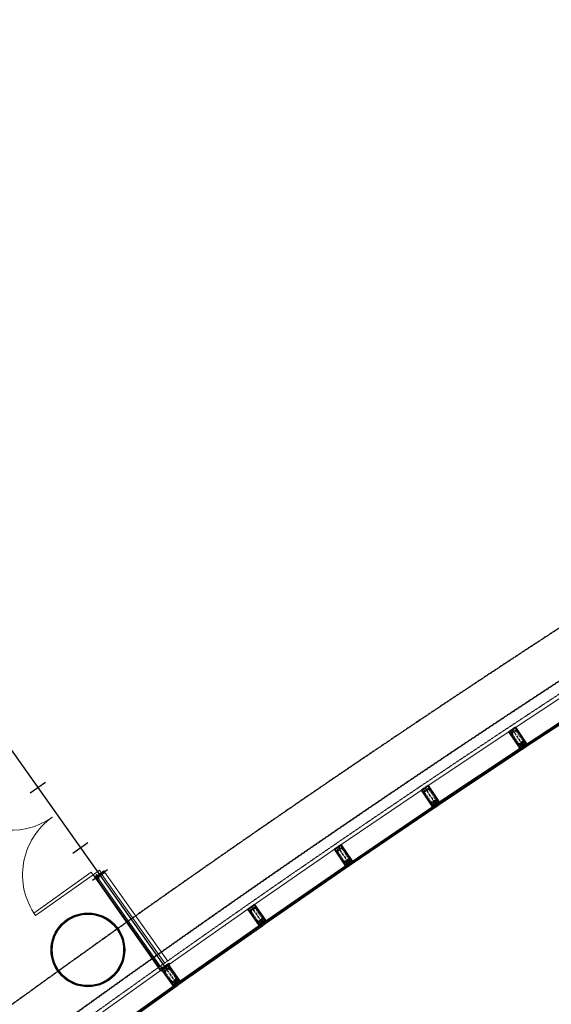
# Model space of a CAD drawing. Header units: millimetres. Extents: x 98667 to 994031, y -2704 to 533009.
# Tile 185 of 256: x 611707 to 618925, y 343816 to 357176. Entities that reach past the tile are written whole.
import ezdxf

# ---------------------------------------------------------------- set-up
doc = ezdxf.new("R2010")
doc.units = ezdxf.units.MM
for name, pattern in [('AP03000E0$0$CENTER', [50.8, 31.75, -6.35, 6.35, -6.35]), ('AP03000E0$0$HIDDEN', [9.525, 6.35, -3.175]), ('AP03000E0$0$HIDDENX2', [19.05, 12.7, -6.35]), ('sp00000g0$0$CENTER', [50.8, 31.75, -6.35, 6.35, -6.35])]:
    doc.linetypes.add(name, pattern=pattern)
doc.layers.get('Defpoints').update_dxf_attribs({"color": 251})
for name, color, linetype in [('A-COL ENCLOUSER INNER', 1, 'Continuous'), ('A-COL ENCLOUSER OUTER', 6, 'Continuous'), ('sp00000g0$0$S-GRID', 1, 'sp00000g0$0$CENTER')]:
    doc.layers.add(name, color=color, linetype=linetype)
for name, color, linetype, lineweight in [('A-FLOR-LEVL', 1, 'Continuous', 15), ('A-GLAZ-PRHT', 1, 'Continuous', 15), ('A-GLAZ-SILL', 1, 'Continuous', 15), ('AP03000E0$0$A-GLAZ-FULL-EXTR', 2, 'Continuous', 20), ('AP03000E0$0$A-GLAZ-MULL-EXTR', 3, 'Continuous', 35), ('AP03000E0$0$A-WALL-FNSH', 1, 'Continuous', 15)]:
    doc.layers.add(name, color=color, linetype=linetype, lineweight=lineweight)
doc.layers.add('AP03000E0$0$A-Slab Edge Guide', color=55, linetype='Continuous', lineweight=15, plot=False)

msp = doc.modelspace()

# ---------------------------------------------------------------- linework, layer by layer
at = {"color": 251, "linetype": 'AP03000E0$0$CENTER'}
for p, q in [((618395, 347546), (618561, 347295)), ((617207, 346753), (617374, 346504)), ((616025, 345951), (616194, 345703)), ((614849, 345139), (615021, 344893)), ((613680, 344318), (613854, 344073))]:
    msp.add_line(p, q, dxfattribs=at)
at = {"layer": 'A-COL ENCLOUSER INNER', "color": 251}
for radius in [494, 485]:
    msp.add_circle((612633, 344555), radius, dxfattribs=at)
at = {"layer": 'A-COL ENCLOUSER OUTER', "color": 251}
msp.add_circle((612633, 344555), 500, dxfattribs=at)
at = {"layer": 'A-FLOR-LEVL', "color": 251}
msp.add_line((613625, 344268), (612703, 345574, 0), dxfattribs=at)
at = {"layer": 'A-GLAZ-PRHT', "color": 251}
for p, q in [((612790, 345635, 0), (612703, 345574, 0)), ((612790, 345635, 0), (612703, 345574, 0)), ((612850, 345626, 0), (612727, 345539, 0)), ((612814, 345601, 0), (612790, 345635, 0)), ((612814, 345601, 0), (612790, 345635, 0)), ((612864, 345606, 0), (612850, 345626, 0)), ((611898, 345055, 0), (612679, 345609, 0)), ((612703, 345574, 0), (611922, 345021, 0)), ((612679, 345609, 0), (612704, 345575, 0)), ((612725, 345538, 0), (612812, 345599, 0)), ((612725, 345538, 0), (612812, 345599, 0)), ((612735, 345545, 0), (612727, 345539, 0)), ((612735, 345545, 0), (612727, 345539, 0)), ((612727, 345539, 0), (612742, 345519, 0)), ((612742, 345519, 0), (612864, 345606, 0)), ((612750, 345525, 0), (612742, 345519, 0)), ((613717, 344402, 0), (612864, 345605, 0)), ((613733, 344375), (613610, 344288)), ((613733, 344375), (613610, 344288)), ((613610, 344288), (613625, 344268)), ((613610, 344288), (613625, 344268)), ((613625, 344268), (613747, 344354)), ((613625, 344268), (613747, 344354)), ((613747, 344354), (613733, 344375)), ((613747, 344354), (613733, 344375))]:
    msp.add_line(p, q, dxfattribs=at)
at = {"layer": 'A-GLAZ-PRHT', "color": 251, "elevation": 0}
for points in [[(612864, 345605), (612850, 345626), (612727, 345539), (612742, 345519), (612742, 345519), (612864, 345605)], [(612727, 345539), (612716, 345556), (612724, 345561), (612735, 345545)], [(612760, 345562), (612748, 345579), (612740, 345573), (612752, 345557)], [(612742, 345519), (612753, 345502), (612761, 345508), (612750, 345525)], [(612770, 345531), (612753, 345520), (613599, 344325), (613616, 344336), (612770, 345531)], [(612774, 345542), (612786, 345526), (612778, 345520), (612766, 345536)], [(612823, 345577), (613676, 344373)]]:
    msp.add_lwpolyline(points, dxfattribs=at)
at = {"layer": 'A-GLAZ-PRHT', "color": 251, "extrusion": (-4.49985e-15, -3.42936e-15, -1)}
for centre, major_axis, start_param, end_param in [((611596, 347136, 0), (-761, -582), -1.534812, 0.035984), ((611596, 347136, 0), (-761, -582), -1.534812, 0.035984), ((612703, 345574, 0), (-769, -570), 0.021297, 1.592094), ((612703, 345574, 0), (-769, -570), 0.021297, 1.592094)]:
    msp.add_ellipse(centre, major_axis=major_axis, ratio=1, start_param=start_param, end_param=end_param, dxfattribs=at)
at = {"layer": 'A-GLAZ-SILL', "color": 251}
for p, q in [((613599, 344304), (613607, 344310)), ((613599, 344304), (613607, 344310)), ((613610, 344288), (613599, 344304)), ((613610, 344288), (613599, 344304)), ((613607, 344310), (613619, 344294)), ((613607, 344310), (613619, 344294)), ((613618, 344294), (613610, 344288)), ((613618, 344294), (613610, 344288)), ((613618, 344294), (613610, 344288)), ((613618, 344294), (613610, 344288)), ((613631, 344327), (613623, 344322)), ((613631, 344327), (613623, 344322)), ((613623, 344322), (613635, 344305)), ((613623, 344322), (613635, 344305)), ((613643, 344311), (613631, 344327)), ((613643, 344311), (613631, 344327))]:
    msp.add_line(p, q, dxfattribs=at)
at = {"layer": 'AP03000E0$0$A-GLAZ-FULL-EXTR', "color": 251}
for p, q in [((618411, 347556), (619574, 348319)), ((619722, 348093), (618559, 347330)), ((618562, 347325), (619725, 348088)), ((619732, 348078), (618569, 347315)), ((618575, 347305), (619739, 348068)), ((618380, 347535), (617222, 346763)), ((617372, 346539), (618529, 347311)), ((618533, 347306), (617376, 346534)), ((617382, 346524), (618539, 347296)), ((618546, 347286), (617389, 346514)), ((618524, 347286), (618518, 347296)), ((618519, 347293), (618524, 347297)), ((618523, 347288), (618519, 347293)), ((618523, 347299), (618533, 347306)), ((618529, 347289), (618523, 347299)), ((618528, 347292), (618523, 347288)), ((618524, 347297), (618528, 347292)), ((618529, 347311), (618533, 347306)), ((618539, 347296), (618529, 347289)), ((618533, 347306), (618539, 347296)), ((618539, 347296), (618546, 347286)), ((618559, 347330), (618562, 347325)), ((618572, 347332), (618562, 347325)), ((618562, 347325), (618569, 347315)), ((618569, 347315), (618579, 347322)), ((618569, 347315), (618575, 347305)), ((618579, 347322), (618572, 347332)), ((618579, 347333), (618574, 347329)), ((618574, 347329), (618577, 347324)), ((618584, 347325), (618577, 347335)), ((618577, 347324), (618582, 347328)), ((618582, 347328), (618579, 347333)), ((616040, 345961), (617191, 346742)), ((617343, 346519), (616192, 345738)), ((616195, 345733), (617346, 346514)), ((617353, 346504), (616202, 345723)), ((616209, 345713), (617360, 346494)), ((617338, 346494), (617331, 346504)), ((617333, 346501), (617338, 346505)), ((617336, 346497), (617333, 346501)), ((617336, 346507), (617346, 346514)), ((617343, 346497), (617336, 346507)), ((617341, 346500), (617336, 346497)), ((617338, 346505), (617341, 346500)), ((617346, 346514), (617343, 346519)), ((617353, 346504), (617343, 346497)), ((617346, 346514), (617353, 346504)), ((617360, 346494), (617353, 346504)), ((617376, 346534), (617372, 346539)), ((617385, 346540), (617376, 346534)), ((617376, 346534), (617382, 346524)), ((617382, 346524), (617392, 346530)), ((617389, 346514), (617382, 346524)), ((617392, 346530), (617385, 346540)), ((617392, 346541), (617387, 346538)), ((617387, 346538), (617390, 346533)), ((617397, 346534), (617390, 346544)), ((617390, 346533), (617395, 346536)), ((617395, 346536), (617392, 346541)), ((616009, 345940), (614865, 345150)), ((615018, 344927), (616163, 345718)), ((616166, 345713), (615021, 344923)), ((615028, 344913), (616173, 345703)), ((616180, 345693), (615035, 344903)), ((616158, 345693), (616151, 345703)), ((616153, 345700), (616158, 345704)), ((616157, 345695), (616153, 345700)), ((616156, 345706), (616166, 345713)), ((616163, 345696), (616156, 345706)), ((616161, 345699), (616157, 345695)), ((616158, 345704), (616161, 345699)), ((616163, 345718), (616166, 345713)), ((616173, 345703), (616163, 345696)), ((616166, 345713), (616173, 345703)), ((616173, 345703), (616180, 345693)), ((616192, 345738), (616195, 345733)), ((616205, 345740), (616195, 345733)), ((616195, 345733), (616202, 345723)), ((616202, 345723), (616212, 345730)), ((616202, 345723), (616209, 345713)), ((616212, 345730), (616205, 345740)), ((616212, 345740), (616207, 345737)), ((616207, 345737), (616210, 345732)), ((616217, 345733), (616210, 345743)), ((616210, 345732), (616215, 345735)), ((616215, 345735), (616212, 345740)), ((613696, 344329), (614834, 345128)), ((614989, 344907), (613851, 344108)), ((613854, 344103), (614993, 344902)), ((614999, 344893), (613861, 344093)), ((613868, 344083), (615006, 344883)), ((614985, 344882), (614978, 344892)), ((614980, 344890), (614985, 344893)), ((614983, 344885), (614980, 344890)), ((614983, 344896), (614993, 344902)), ((614990, 344886), (614983, 344896)), ((614988, 344888), (614983, 344885)), ((614985, 344893), (614988, 344888)), ((614993, 344902), (614989, 344907)), ((614999, 344893), (614990, 344886)), ((614993, 344902), (614999, 344893)), ((615006, 344883), (614999, 344893)), ((615021, 344923), (615018, 344927)), ((615031, 344929), (615021, 344923)), ((615021, 344923), (615028, 344913)), ((615028, 344913), (615038, 344919)), ((615035, 344903), (615028, 344913)), ((615038, 344919), (615031, 344929)), ((615038, 344930), (615033, 344927)), ((615033, 344927), (615036, 344922)), ((615043, 344923), (615036, 344933)), ((615036, 344922), (615041, 344925)), ((615041, 344925), (615038, 344930)), ((613665, 344307), (612533, 343499)), ((612690, 343279), (613822, 344087)), ((613825, 344083), (612693, 343274)), ((612700, 343264), (613832, 344073)), ((613839, 344063), (612707, 343255)), ((613818, 344062), (613811, 344072)), ((613813, 344070), (613817, 344073)), ((613816, 344065), (613813, 344070)), ((613816, 344076), (613825, 344083)), ((613823, 344066), (613816, 344076)), ((613821, 344068), (613816, 344065)), ((613817, 344073), (613821, 344068)), ((613822, 344087), (613825, 344083)), ((613832, 344073), (613823, 344066)), ((613825, 344083), (613832, 344073)), ((613832, 344073), (613839, 344063)), ((613851, 344108), (613854, 344103)), ((613864, 344110), (613854, 344103)), ((613854, 344103), (613861, 344093)), ((613861, 344093), (613871, 344100)), ((613861, 344093), (613868, 344083)), ((613871, 344100), (613864, 344110)), ((613871, 344111), (613866, 344107)), ((613866, 344107), (613869, 344102)), ((613876, 344103), (613869, 344113)), ((613869, 344102), (613874, 344106)), ((613874, 344106), (613871, 344111))]:
    msp.add_line(p, q, dxfattribs=at)
at = {"layer": 'AP03000E0$0$A-GLAZ-FULL-EXTR', "color": 251, "linetype": 'Continuous'}
for p, q in [((618523, 347299), (618537, 347299)), ((618523, 347299), (618523, 347299)), ((618525, 347296), (618539, 347296)), ((618526, 347294), (618526, 347301)), ((618527, 347302), (618535, 347302)), ((618527, 347293), (618535, 347293)), ((618529, 347290), (618529, 347303)), ((618529, 347289), (618530, 347289)), ((618532, 347291), (618532, 347306)), ((618532, 347305), (618533, 347305)), ((618536, 347293), (618536, 347302)), ((618539, 347295), (618539, 347297)), ((618563, 347323), (618573, 347330)), ((618570, 347316), (618564, 347326)), ((618565, 347321), (618575, 347327)), ((618573, 347318), (618566, 347328)), ((618567, 347318), (618577, 347325)), ((618576, 347320), (618569, 347330)), ((618569, 347315), (618579, 347322)), ((618578, 347322), (618572, 347332)), ((617337, 346506), (617347, 346513)), ((617344, 346498), (617337, 346508)), ((617339, 346503), (617349, 346510)), ((617346, 346499), (617339, 346509)), ((617341, 346501), (617351, 346508)), ((617349, 346501), (617342, 346511)), ((617343, 346498), (617353, 346505)), ((617351, 346503), (617345, 346513)), ((617377, 346532), (617377, 346535)), ((617377, 346532), (617391, 346532)), ((617378, 346535), (617389, 346535)), ((617379, 346529), (617390, 346529)), ((617380, 346527), (617380, 346537)), ((617381, 346526), (617385, 346526)), ((617383, 346539), (617387, 346539)), ((617383, 346524), (617383, 346539)), ((617386, 346526), (617386, 346539)), ((617389, 346529), (617389, 346535)), ((616157, 345705), (616157, 345707)), ((616157, 345705), (616172, 345705)), ((616159, 345702), (616172, 345702)), ((616160, 345700), (616160, 345709)), ((616160, 345708), (616169, 345708)), ((616161, 345699), (616167, 345699)), ((616164, 345712), (616167, 345712)), ((616164, 345696), (616164, 345711)), ((616167, 345699), (616167, 345712)), ((616170, 345701), (616170, 345708)), ((616197, 345730), (616207, 345737)), ((616203, 345724), (616197, 345734)), ((616206, 345726), (616199, 345736)), ((616199, 345728), (616209, 345735)), ((616200, 345725), (616210, 345732)), ((616209, 345727), (616202, 345737)), ((616211, 345729), (616205, 345739)), ((614983, 344895), (614993, 344902)), ((614990, 344886), (614983, 344896)), ((614985, 344892), (614995, 344899)), ((614992, 344888), (614985, 344897)), ((614987, 344890), (614997, 344897)), ((614995, 344889), (614988, 344899)), ((614989, 344887), (614998, 344894)), ((614997, 344891), (614991, 344901)), ((615022, 344923), (615036, 344923)), ((615024, 344919), (615024, 344924)), ((615024, 344919), (615038, 344919)), ((615026, 344926), (615034, 344926)), ((615026, 344916), (615033, 344916)), ((615027, 344915), (615027, 344926)), ((615028, 344913), (615029, 344913)), ((615030, 344914), (615030, 344928)), ((615031, 344929), (615032, 344929)), ((615033, 344916), (615033, 344927)), ((615036, 344918), (615036, 344922)), ((613817, 344077), (613830, 344077)), ((613817, 344074), (613817, 344077)), ((613817, 344073), (613832, 344073)), ((613820, 344069), (613820, 344079)), ((613820, 344070), (613829, 344070)), ((613821, 344080), (613827, 344080)), ((613822, 344067), (613824, 344067)), ((613823, 344066), (613823, 344081)), ((613826, 344069), (613827, 344081)), ((613830, 344071), (613830, 344077)), ((613855, 344101), (613865, 344108)), ((613862, 344094), (613855, 344104)), ((613857, 344099), (613867, 344106)), ((613865, 344096), (613858, 344105)), ((613859, 344096), (613869, 344103)), ((613867, 344097), (613860, 344107)), ((613861, 344093), (613871, 344100)), ((613870, 344099), (613863, 344109))]:
    msp.add_line(p, q, dxfattribs=at)
at = {"layer": 'AP03000E0$0$A-GLAZ-MULL-EXTR', "color": 251}
for p, q in [((618387, 347540), (618349, 347515)), ((618349, 347515), (618493, 347299)), ((618353, 347515), (618388, 347538)), ((618464, 347348), (618353, 347515)), ((618401, 347546), (618370, 347526)), ((618370, 347526), (618372, 347523)), ((618372, 347523), (618407, 347546)), ((618388, 347538), (618387, 347540)), ((618441, 347576), (618399, 347548)), ((618399, 347548), (618401, 347546)), ((618405, 347549), (618440, 347572)), ((618407, 347546), (618405, 347549)), ((618440, 347572), (618550, 347405)), ((618584, 347359), (618441, 347576)), ((618582, 347358), (618549, 347336)), ((618550, 347405), (618582, 347358)), ((618587, 347355), (618584, 347359)), ((618495, 347300), (618464, 347348)), ((618493, 347299), (618495, 347294)), ((618517, 347303), (618494, 347287)), ((618494, 347287), (618495, 347294)), ((618528, 347322), (618495, 347300)), ((618495, 347294), (618531, 347318)), ((618495, 347294), (618514, 347307)), ((618547, 347338), (618512, 347315)), ((618512, 347315), (618514, 347313)), ((618514, 347313), (618545, 347333)), ((618514, 347307), (618517, 347303)), ((618532, 347325), (618528, 347322)), ((618531, 347318), (618550, 347289)), ((618554, 347291), (618532, 347325)), ((618545, 347333), (618567, 347300)), ((618549, 347336), (618547, 347338)), ((618550, 347289), (618554, 347291)), ((618552, 347332), (618587, 347355)), ((618571, 347302), (618552, 347332)), ((618567, 347300), (618571, 347302)), ((618587, 347355), (618568, 347343)), ((618568, 347343), (618571, 347338)), ((618571, 347338), (618594, 347354)), ((618594, 347354), (618587, 347355)), ((617199, 346747), (617161, 346722)), ((617161, 346722), (617306, 346506)), ((617165, 346721), (617200, 346745)), ((617277, 346555), (617165, 346721)), ((617213, 346753), (617182, 346733)), ((617182, 346733), (617184, 346730)), ((617184, 346730), (617218, 346753)), ((617200, 346745), (617199, 346747)), ((617252, 346784), (617211, 346756)), ((617211, 346756), (617213, 346753)), ((617217, 346756), (617252, 346779)), ((617218, 346753), (617217, 346756)), ((617398, 346568), (617252, 346784)), ((617252, 346779), (617363, 346613)), ((617395, 346566), (617362, 346544)), ((617363, 346613), (617395, 346566)), ((617365, 346540), (617400, 346564)), ((617400, 346564), (617382, 346551)), ((617385, 346547), (617407, 346562)), ((617400, 346564), (617398, 346568)), ((617407, 346562), (617400, 346564)), ((617309, 346508), (617277, 346555)), ((617306, 346506), (617309, 346502)), ((617331, 346511), (617308, 346495)), ((617308, 346495), (617309, 346502)), ((617342, 346530), (617309, 346508)), ((617309, 346502), (617344, 346526)), ((617309, 346502), (617328, 346515)), ((617361, 346547), (617326, 346523)), ((617326, 346523), (617328, 346521)), ((617328, 346521), (617358, 346541)), ((617328, 346515), (617331, 346511)), ((617346, 346533), (617342, 346530)), ((617344, 346526), (617364, 346497)), ((617368, 346500), (617346, 346533)), ((617358, 346541), (617381, 346508)), ((617362, 346544), (617361, 346547)), ((617364, 346497), (617368, 346500)), ((617385, 346511), (617365, 346540)), ((617381, 346508), (617385, 346511)), ((617382, 346551), (617385, 346547)), ((615979, 345920), (616021, 345948)), ((616126, 345705), (615979, 345920)), ((616018, 345942), (615984, 345919)), ((615984, 345919), (616097, 345754)), ((616020, 345940), (616018, 345942)), ((616055, 345964), (616020, 345940)), ((616021, 345948), (616022, 345945)), ((616022, 345945), (616053, 345966)), ((616033, 345956), (616070, 345982)), ((616035, 345954), (616033, 345956)), ((616069, 345977), (616035, 345954)), ((616053, 345966), (616055, 345964)), ((616182, 345812), (616069, 345977)), ((616070, 345982), (616217, 345767)), ((616160, 345731), (616194, 345755)), ((616215, 345765), (616182, 345812)), ((616182, 345743), (616215, 345765)), ((616220, 345763), (616185, 345739)), ((616194, 345755), (616196, 345753)), ((616220, 345763), (616201, 345750)), ((616204, 345746), (616227, 345762)), ((616217, 345767), (616220, 345763)), ((616227, 345762), (616220, 345763)), ((616097, 345754), (616129, 345707)), ((616129, 345701), (616126, 345705)), ((616151, 345709), (616128, 345694)), ((616128, 345694), (616129, 345701)), ((616129, 345707), (616161, 345729)), ((616164, 345725), (616129, 345701)), ((616129, 345701), (616148, 345714)), ((616148, 345714), (616151, 345709)), ((616161, 345729), (616160, 345731)), ((616184, 345696), (616164, 345725)), ((616196, 345753), (616166, 345732)), ((616166, 345732), (616188, 345699)), ((616178, 345740), (616182, 345743)), ((616201, 345707), (616178, 345740)), ((616188, 345699), (616184, 345696)), ((616185, 345739), (616205, 345710)), ((616201, 345750), (616204, 345746)), ((616205, 345710), (616201, 345707)), ((614804, 345108), (614845, 345136)), ((614953, 344894), (614804, 345108)), ((614843, 345131), (614808, 345107)), ((614808, 345107), (614923, 344943)), ((614845, 345128), (614843, 345131)), ((614879, 345152), (614845, 345128)), ((614845, 345136), (614847, 345134)), ((614847, 345134), (614877, 345155)), ((614858, 345145), (614894, 345170)), ((614859, 345142), (614858, 345145)), ((614894, 345166), (614859, 345142)), ((614877, 345155), (614879, 345152)), ((614894, 345170), (615043, 344957)), ((615008, 345002), (614894, 345166)), ((615041, 344955), (615008, 345002)), ((615008, 344933), (615041, 344955)), ((615046, 344953), (615011, 344929)), ((615046, 344953), (615027, 344940)), ((615043, 344957), (615046, 344953)), ((615053, 344952), (615046, 344953)), ((614923, 344943), (614955, 344896)), ((614956, 344890), (614953, 344894)), ((614977, 344899), (614954, 344883)), ((614954, 344883), (614956, 344890)), ((614955, 344896), (614988, 344918)), ((614990, 344914), (614956, 344890)), ((614956, 344890), (614974, 344903)), ((614974, 344903), (614977, 344899)), ((614986, 344921), (615020, 344945)), ((614988, 344918), (614986, 344921)), ((615010, 344886), (614990, 344914)), ((615022, 344942), (614992, 344921)), ((614992, 344921), (615015, 344888)), ((615004, 344930), (615008, 344933)), ((615027, 344897), (615004, 344930)), ((615015, 344888), (615010, 344886)), ((615011, 344929), (615031, 344900)), ((615020, 344945), (615022, 344942)), ((615027, 344940), (615030, 344936)), ((615031, 344900), (615027, 344897)), ((615030, 344936), (615053, 344952)), ((613635, 344286), (613676, 344315)), ((613786, 344074), (613635, 344286)), ((613674, 344310), (613640, 344285)), ((613640, 344285), (613755, 344122)), ((613676, 344307), (613674, 344310)), ((613710, 344332), (613676, 344307)), ((613676, 344315), (613678, 344313)), ((613678, 344313), (613708, 344334)), ((613688, 344324), (613725, 344350)), ((613690, 344321), (613688, 344324)), ((613724, 344346), (613690, 344321)), ((613708, 344334), (613710, 344332)), ((613840, 344182), (613724, 344346)), ((613725, 344350), (613875, 344138)), ((613873, 344136), (613840, 344182)), ((613755, 344122), (613788, 344076)), ((613789, 344070), (613786, 344074)), ((613810, 344079), (613787, 344063)), ((613787, 344063), (613789, 344070)), ((613788, 344076), (613820, 344099)), ((613823, 344095), (613789, 344070)), ((613789, 344070), (613807, 344083)), ((613807, 344083), (613810, 344079)), ((613819, 344101), (613853, 344125)), ((613820, 344099), (613819, 344101)), ((613843, 344066), (613823, 344095)), ((613855, 344123), (613824, 344101)), ((613824, 344101), (613848, 344069)), ((613837, 344110), (613841, 344113)), ((613860, 344078), (613837, 344110)), ((613841, 344113), (613873, 344136)), ((613848, 344069), (613843, 344066)), ((613878, 344134), (613844, 344109)), ((613844, 344109), (613864, 344080)), ((613853, 344125), (613855, 344123)), ((613878, 344134), (613860, 344121)), ((613860, 344121), (613863, 344116)), ((613864, 344080), (613860, 344078)), ((613863, 344116), (613885, 344132)), ((613875, 344138), (613878, 344134)), ((613885, 344132), (613878, 344134))]:
    msp.add_line(p, q, dxfattribs=at)
at = {"layer": 'AP03000E0$0$A-GLAZ-MULL-EXTR', "color": 251, "linetype": 'AP03000E0$0$HIDDENX2'}
for p, q in [((618391, 347507), (618433, 347534)), ((618398, 347496), (618439, 347524)), ((618457, 347521), (618539, 347395)), ((618467, 347527), (618550, 347402)), ((618467, 347347), (618384, 347472)), ((618477, 347354), (618394, 347479)), ((618480, 347326), (618564, 347381)), ((618536, 347378), (618494, 347351)), ((618543, 347368), (618501, 347340)), ((618575, 347365), (618533, 347337)), ((618564, 347381), (618575, 347365)), ((618491, 347310), (618480, 347326)), ((618533, 347337), (618491, 347310)), ((617203, 346714), (617244, 346742)), ((617210, 346704), (617251, 346732)), ((617269, 346728), (617352, 346604)), ((617279, 346735), (617363, 346611)), ((617280, 346555), (617196, 346679)), ((617290, 346562), (617206, 346686)), ((617294, 346534), (617377, 346590)), ((617349, 346586), (617308, 346558)), ((617356, 346576), (617314, 346548)), ((617388, 346573), (617346, 346545)), ((617377, 346590), (617388, 346573)), ((617305, 346518), (617294, 346534)), ((617346, 346545), (617305, 346518)), ((616062, 345940), (616021, 345912)), ((616069, 345930), (616028, 345901)), ((616172, 345803), (616087, 345926)), ((616182, 345810), (616097, 345933)), ((616015, 345877), (616099, 345753)), ((616025, 345884), (616110, 345760)), ((616196, 345789), (616114, 345733)), ((616127, 345757), (616168, 345785)), ((616134, 345747), (616175, 345775)), ((616166, 345744), (616207, 345773)), ((616207, 345773), (616196, 345789)), ((616114, 345733), (616125, 345716)), ((616125, 345716), (616166, 345744)), ((614887, 345129), (614846, 345100)), ((614894, 345118), (614853, 345090)), ((614997, 344992), (614912, 345115)), ((615007, 344999), (614922, 345122)), ((614840, 345065), (614925, 344942)), ((614850, 345072), (614936, 344949)), ((615022, 344979), (614940, 344922)), ((614953, 344946), (614994, 344975)), ((614960, 344936), (615001, 344964)), ((614992, 344934), (615033, 344962)), ((615033, 344962), (615022, 344979)), ((614940, 344922), (614951, 344905)), ((614951, 344905), (614992, 344934)), ((613718, 344308), (613677, 344279)), ((613725, 344298), (613684, 344269)), ((613829, 344172), (613743, 344295)), ((613840, 344180), (613753, 344302)), ((613671, 344244), (613758, 344122)), ((613681, 344251), (613768, 344129)), ((613854, 344159), (613772, 344101)), ((613786, 344126), (613826, 344155)), ((613866, 344143), (613854, 344159)), ((613772, 344101), (613784, 344085)), ((613784, 344085), (613825, 344114)), ((613793, 344116), (613834, 344145)), ((613825, 344114), (613866, 344143))]:
    msp.add_line(p, q, dxfattribs=at)
at = {"layer": 'AP03000E0$0$A-GLAZ-MULL-EXTR', "color": 251, "linetype": 'Continuous'}
for p, q in [((618494, 347289), (618496, 347289)), ((618495, 347288), (618495, 347294)), ((618495, 347292), (618501, 347292)), ((618497, 347295), (618506, 347295)), ((618499, 347290), (618499, 347296)), ((618502, 347292), (618502, 347299)), ((618502, 347298), (618511, 347298)), ((618505, 347295), (618505, 347301)), ((618506, 347302), (618515, 347302)), ((618508, 347297), (618508, 347303)), ((618511, 347305), (618516, 347305)), ((618511, 347299), (618511, 347305)), ((618514, 347301), (618514, 347306)), ((618568, 347343), (618577, 347343)), ((618569, 347342), (618569, 347343)), ((618571, 347339), (618573, 347339)), ((618572, 347339), (618572, 347345)), ((618573, 347346), (618582, 347346)), ((618575, 347341), (618575, 347347)), ((618578, 347349), (618587, 347349)), ((618578, 347343), (618578, 347349)), ((618581, 347345), (618581, 347351)), ((618583, 347352), (618592, 347352)), ((618584, 347347), (618585, 347353)), ((618588, 347349), (618588, 347355)), ((618591, 347351), (618591, 347354)), ((618594, 347354), (618594, 347354)), ((617390, 346557), (617399, 346557)), ((617391, 346551), (617391, 346557)), ((617394, 346553), (617394, 346559)), ((617395, 346560), (617404, 346560)), ((617397, 346555), (617397, 346561)), ((617399, 346563), (617404, 346563)), ((617400, 346558), (617400, 346564)), ((617403, 346560), (617403, 346563)), ((617407, 346562), (617407, 346563)), ((617308, 346497), (617310, 346497)), ((617308, 346495), (617308, 346496)), ((617309, 346500), (617315, 346500)), ((617310, 346503), (617319, 346503)), ((617311, 346498), (617311, 346504)), ((617314, 346500), (617314, 346506)), ((617315, 346506), (617324, 346506)), ((617317, 346502), (617317, 346508)), ((617320, 346509), (617329, 346509)), ((617321, 346504), (617321, 346510)), ((617324, 346513), (617329, 346513)), ((617324, 346506), (617324, 346512)), ((617327, 346508), (617327, 346514)), ((617330, 346510), (617330, 346511)), ((617382, 346550), (617390, 346550)), ((617384, 346547), (617384, 346553)), ((617384, 346547), (617385, 346547)), ((617385, 346554), (617394, 346554)), ((617387, 346549), (617387, 346555)), ((616202, 345750), (616221, 345763)), ((616204, 345747), (616225, 345762)), ((616211, 345751), (616208, 345755)), ((616213, 345752), (616211, 345757)), ((616216, 345754), (616213, 345758)), ((616219, 345756), (616216, 345760)), ((616221, 345758), (616218, 345762)), ((616224, 345760), (616222, 345763)), ((616226, 345761), (616226, 345762)), ((616128, 345696), (616150, 345710)), ((616130, 345695), (616128, 345697)), ((616129, 345700), (616148, 345713)), ((616132, 345697), (616129, 345701)), ((616135, 345699), (616132, 345703)), ((616137, 345700), (616135, 345705)), ((616140, 345702), (616137, 345706)), ((616143, 345704), (616140, 345708)), ((616145, 345706), (616142, 345710)), ((616148, 345708), (616145, 345712)), ((616151, 345709), (616148, 345714)), ((616206, 345747), (616203, 345751)), ((616208, 345749), (616205, 345753)), ((615049, 344949), (615046, 344953)), ((614955, 344883), (614954, 344884)), ((614955, 344888), (614975, 344902)), ((614955, 344884), (614977, 344899)), ((614957, 344885), (614955, 344888)), ((614960, 344887), (614957, 344891)), ((614963, 344889), (614960, 344893)), ((614965, 344891), (614962, 344895)), ((614968, 344892), (614965, 344897)), ((614970, 344894), (614967, 344898)), ((614973, 344896), (614970, 344900)), ((614976, 344898), (614973, 344902)), ((615029, 344938), (615027, 344940)), ((615028, 344939), (615048, 344953)), ((615030, 344936), (615052, 344952)), ((615033, 344938), (615030, 344942)), ((615035, 344940), (615033, 344944)), ((615038, 344941), (615035, 344946)), ((615041, 344943), (615038, 344947)), ((615043, 344945), (615040, 344949)), ((615046, 344947), (615043, 344951)), ((615051, 344950), (615050, 344952)), ((613788, 344067), (613808, 344081)), ((613791, 344065), (613788, 344069)), ((613788, 344063), (613788, 344064)), ((613793, 344067), (613790, 344071)), ((613796, 344069), (613793, 344073)), ((613798, 344071), (613796, 344075)), ((613801, 344073), (613798, 344077)), ((613804, 344074), (613801, 344079)), ((613806, 344076), (613803, 344080)), ((613809, 344078), (613806, 344082)), ((613863, 344117), (613860, 344121)), ((613861, 344119), (613881, 344133)), ((613866, 344119), (613863, 344123)), ((613868, 344120), (613866, 344124)), ((613871, 344122), (613868, 344126)), ((613874, 344124), (613871, 344128)), ((613876, 344126), (613873, 344130)), ((613879, 344128), (613876, 344132)), ((613881, 344130), (613879, 344133)), ((613884, 344131), (613883, 344133))]:
    msp.add_line(p, q, dxfattribs=at)
at = {"layer": 'AP03000E0$0$A-GLAZ-MULL-EXTR', "color": 251, "linetype": 'AP03000E0$0$HIDDENX2'}
for centre, radius, start, end in [((618405, 347486), 25, 123.4838, 213.4838), ((618405, 347486), 12.5, 123.4838, 213.4838), ((618446, 347514), 25, 33.4838, 123.4838), ((618446, 347514), 12.5, 33.4838, 123.4838), ((618529, 347389), 12.5, 303.4838, 33.4838), ((618529, 347389), 25, 303.4838, 33.4838), ((618487, 347361), 25, 213.4838, 303.4838), ((618487, 347361), 12.5, 213.4838, 303.4838), ((617217, 346693), 25, 123.9394, 213.9394), ((617217, 346693), 12.5, 123.9394, 213.9394), ((617258, 346721), 25, 33.9394, 123.9394), ((617258, 346721), 12.5, 33.9394, 123.9394), ((617301, 346569), 12.5, 213.9394, 303.9394), ((617342, 346597), 12.5, 303.9394, 33.9394), ((617342, 346597), 25, 303.9394, 33.9394), ((617301, 346569), 25, 213.9394, 303.9394), ((616035, 345891), 25, 124.395, 214.395), ((616035, 345891), 12.5, 124.395, 214.395), ((616077, 345919), 25, 34.395, 124.395), ((616077, 345919), 12.5, 34.395, 124.395), ((616120, 345767), 12.5, 214.395, 304.395), ((616161, 345796), 12.5, 304.395, 34.395), ((616161, 345796), 25, 304.395, 34.395), ((616120, 345767), 25, 214.395, 304.395), ((614860, 345080), 25, 124.8506, 214.8506), ((614860, 345080), 12.5, 124.8506, 214.8506), ((614901, 345108), 25, 34.8506, 124.8506), ((614901, 345108), 12.5, 34.8506, 124.8506), ((614987, 344985), 12.5, 304.8506, 34.8506), ((614987, 344985), 25, 304.8506, 34.8506), ((614946, 344956), 25, 214.8506, 304.8506), ((614946, 344956), 12.5, 214.8506, 304.8506), ((613732, 344288), 25, 35.3062, 125.3062), ((613732, 344288), 12.5, 35.3062, 125.3062), ((613692, 344259), 25, 125.3062, 215.3062), ((613692, 344259), 12.5, 125.3062, 215.3062), ((613819, 344165), 12.5, 305.3062, 35.3062), ((613819, 344165), 25, 305.3062, 35.3062), ((613778, 344136), 25, 215.3062, 305.3062), ((613778, 344136), 12.5, 215.3062, 305.3062)]:
    msp.add_arc(centre, radius, start, end, dxfattribs=at)
at = {"layer": 'AP03000E0$0$A-GLAZ-MULL-EXTR', "color": 251}
for centre, start, end in [((618546, 347290), 61.5444, 185.4231), ((618547, 347289), 61.5444, 185.4231), ((618547, 347289), 61.5444, 185.4231), ((618548, 347288), 61.5444, 185.4231), ((618548, 347287), 61.5444, 185.4231), ((618549, 347286), 61.5444, 185.4231), ((618571, 347307), 61.5444, 185.4231), ((618572, 347306), 61.5444, 185.4231), ((618572, 347305), 61.5444, 185.4231), ((618573, 347304), 61.5444, 185.4231), ((618573, 347303), 61.5444, 185.4231), ((618574, 347303), 61.5444, 185.4231), ((617360, 346499), 62, 185.8787), ((617360, 346498), 62, 185.8787), ((617361, 346497), 62, 185.8787), ((617361, 346496), 62, 185.8787), ((617362, 346495), 62, 185.8787), ((617363, 346494), 62, 185.8787), ((617385, 346515), 62, 185.8787), ((617385, 346515), 62, 185.8787), ((617386, 346514), 62, 185.8787), ((617386, 346513), 62, 185.8787), ((617387, 346512), 62, 185.8787), ((617387, 346511), 62, 185.8787), ((616180, 345698), 62.4557, 186.3343), ((616180, 345697), 62.4557, 186.3343), ((616181, 345696), 62.4557, 186.3343), ((616182, 345695), 62.4557, 186.3343), ((616182, 345694), 62.4557, 186.3343), ((616183, 345693), 62.4557, 186.3343), ((616205, 345714), 62.4557, 186.3343), ((616205, 345715), 62.4557, 186.3343), ((616206, 345713), 62.4557, 186.3343), ((616206, 345712), 62.4557, 186.3343), ((616207, 345711), 62.4557, 186.3343), ((616207, 345710), 62.4557, 186.3343), ((615006, 344887), 62.9113, 186.79), ((615007, 344886), 62.9113, 186.79), ((615008, 344885), 62.9113, 186.79), ((615007, 344886), 62.9113, 186.79), ((615009, 344884), 62.9113, 186.79), ((615009, 344883), 62.9113, 186.79), ((615031, 344904), 62.9113, 186.79), ((615032, 344903), 62.9113, 186.79), ((615032, 344904), 62.9113, 186.79), ((615033, 344902), 62.9113, 186.79), ((615033, 344901), 62.9113, 186.79), ((615034, 344900), 62.9113, 186.79), ((613839, 344067), 63.3669, 187.2456), ((613840, 344067), 63.3669, 187.2456), ((613840, 344066), 63.3669, 187.2456), ((613841, 344065), 63.3669, 187.2456), ((613842, 344064), 63.3669, 187.2456), ((613842, 344063), 63.3669, 187.2456), ((613864, 344085), 63.3669, 187.2456), ((613864, 344084), 63.3669, 187.2456), ((613865, 344083), 63.3669, 187.2456), ((613866, 344082), 63.3669, 187.2456), ((613866, 344082), 63.3669, 187.2456), ((613867, 344081), 63.3669, 187.2456)]:
    msp.add_arc(centre, 2.83, start, end, dxfattribs=at)
at = {"layer": 'AP03000E0$0$A-Slab Edge Guide', "color": 251, "linetype": 'AP03000E0$0$HIDDEN'}
msp.add_arc((717516, 197696), 180466, 89.99998, 131.00001, dxfattribs=at)
at = {"layer": 'AP03000E0$0$A-WALL-FNSH', "color": 251, "linetype": 'AP03000E0$0$HIDDEN'}
for radius in [179866, 179861, 179716]:
    msp.add_arc((717516, 197696), radius, 89.99998, 131.00001, dxfattribs=at)
at = {"layer": 'Defpoints', "color": 251}
for p, q in [((607303, 353323), (613685, 344311)), ((611851, 346684, 0), (612055, 346829, 0)), ((611851, 346684, 0), (612055, 346829, 0)), ((612429, 345868, 0), (612633, 346013, 0)), ((612429, 345868, 0), (612633, 346013, 0)), ((612694, 345500, 0), (612898, 345645, 0))]:
    msp.add_line(p, q, dxfattribs=at)
at = {"layer": 'sp00000g0$0$S-GRID', "color": 251}
msp.add_arc((717516, 197696), 180466, 90, 130.99999, dxfattribs=at)

doc.saveas('drawing.dxf')
